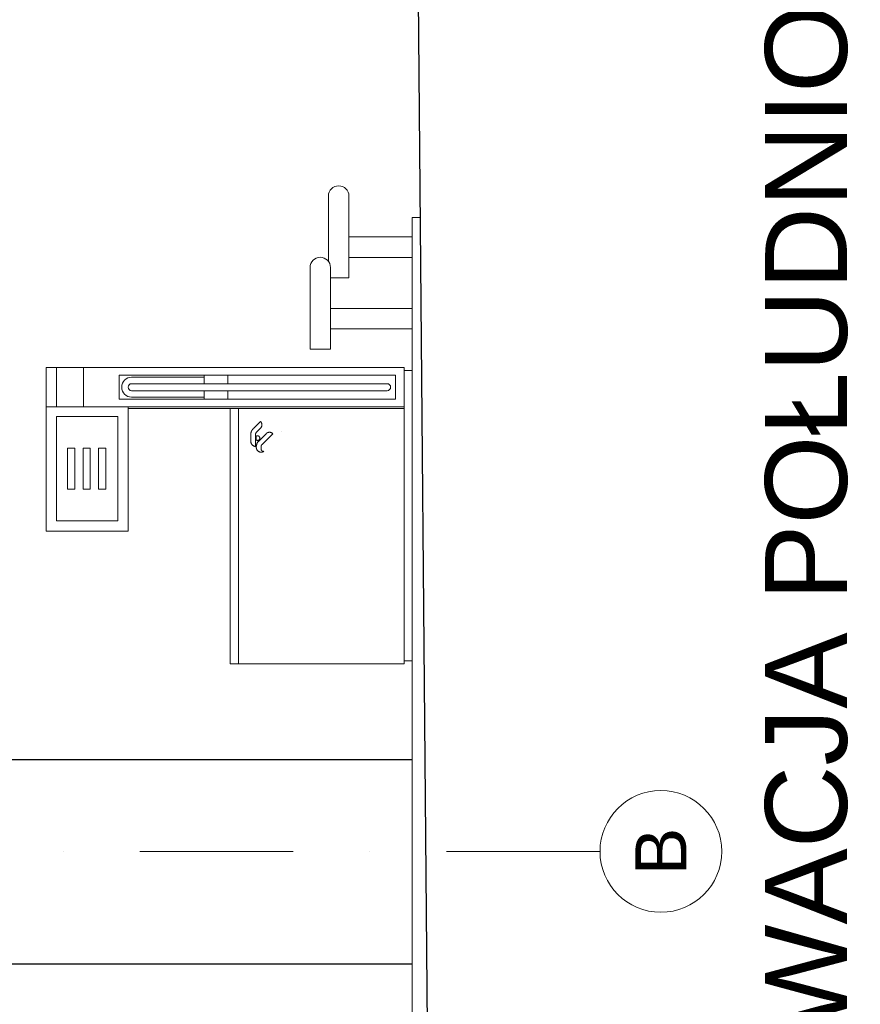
# Model space of a CAD drawing. Extents: x 261105 to 7565828, y -85627 to 5881792.
# Tile 73 of 116: x 352380 to 356491, y -23050 to -18235. Entities that reach past the tile are written whole.
import ezdxf

# ---------------------------------------------------------------- set-up
doc = ezdxf.new("R2010")
doc.units = 0
doc.header["$MEASUREMENT"] = 0
doc.linetypes.add('DASHDOT2', pattern=[0.5, 0.25, -0.125, 0, -0.125])
for name, color, linetype, lineweight in [('CZ-CI', 140, 'Continuous', 9), ('CZ-GR', 14, 'Continuous', 30), ('OSIE', 7, 'Continuous', 5)]:
    doc.layers.add(name, color=color, linetype=linetype, lineweight=lineweight)
doc.layers.add('OSIE - OPIS', color=7, linetype='Continuous')
doc.layers.add('TB_OBRYS1', color=3, linetype='Continuous')
doc.layers.add('tabelka', color=7, linetype='Continuous', lineweight=15, true_color=0x000000)
doc.styles.add('ARIAL', font='arial.ttf')

msp = doc.modelspace()

# ---------------------------------------------------------------- linework, layer by layer
at = {"layer": 'CZ-CI'}
for p, q in [((353890, -19417, 0), (353890, -19097.5, 0)), ((353990, -19497.5, 0), (353990, -19097.5, 0)), ((354300, -25902.1, 0), (354300, -19202.1, 0)), ((354300, -19202.1, 0), (354339.7, -19202.1, 0)), ((353990, -19297.5, 0), (354300, -19297.5, 0)), ((353990, -19397.5, 0), (354300, -19397.5, 0)), ((353800, -19847, 0), (353800, -19447, 0)), ((353900, -19847, 0), (353900, -19447, 0)), ((353900, -19647, 0), (354300, -19647, 0)), ((353900, -19747, 0), (354300, -19747, 0)), ((353800, -19847, 0), (353900, -19847, 0)), ((352510.1, -19936, 0), (352510.1, -20128.5, 0)), ((354260.1, -19936, 0), (352510.1, -19936, 0)), ((352560.1, -19936, 0), (352560.1, -20128.5, 0)), ((352692, -19936, 0), (352692, -20128.5, 0)), ((352866.8, -19973.5, 0), (354218, -19973.5, 0)), ((352866.8, -19973.5, 0), (352866.8, -20091, 0)), ((353281.9, -19973.5, 0), (353281.9, -20015.2, 0)), ((353398.2, -19973.5, 0), (353398.2, -20015.2, 0)), ((354218, -19973.5, 0), (354218, -20091, 0)), ((354260.1, -19936, 0), (354260.1, -20128.5, 0)), ((354260.1, -19951, 0), (354300, -19951, 0)), ((352927.8, -19983.5, 0), (353281.9, -19983.5, 0)), ((352927.8, -20015.2, 0), (354177.2, -20015.2, 0)), ((352927.8, -20049.4, 0), (354177.2, -20049.4, 0)), ((353281.9, -20049.4, 0), (353281.9, -20091, 0)), ((353398.2, -20049.4, 0), (353398.2, -20091, 0)), ((352866.8, -20091, 0), (354218, -20091, 0)), ((352927.8, -20081, 0), (353281.9, -20081, 0)), ((354260.1, -20128.5, 0), (352510.1, -20128.5, 0)), ((352510.1, -20128.5, 0), (352510.1, -20736, 0)), ((352910.1, -20128.5, 0), (352510.1, -20128.5, 0)), ((352910.1, -20128.5, 0), (352910.1, -20736, 0)), ((354260.1, -20136, 0), (352910.1, -20136, 0)), ((353410.1, -20136, 0), (353410.1, -21386, 0)), ((353450.1, -20136, 0), (353450.1, -21386, 0)), ((354260.1, -20128.5, 0), (354260.1, -21386, 0)), ((352560.1, -20176, 0), (352560.1, -20686, 0)), ((352860.1, -20176, 0), (352560.1, -20176, 0)), ((352860.1, -20176, 0), (352860.1, -20686, 0)), ((353557.8, -20199.5, 0), (353524.7, -20232.5, 0)), ((353558.6, -20200.4, 0), (353557.8, -20199.5, 0)), ((353559.4, -20201.4, 0), (353558.6, -20200.4, 0)), ((353560.2, -20202.3, 0), (353559.4, -20201.4, 0)), ((353560.8, -20203.3, 0), (353560.2, -20202.3, 0)), ((353561.5, -20204.4, 0), (353560.8, -20203.3, 0)), ((353562, -20205.4, 0), (353561.5, -20204.4, 0)), ((353562.5, -20206.4, 0), (353562, -20205.4, 0)), ((353563, -20207.5, 0), (353562.5, -20206.4, 0)), ((353563.4, -20208.6, 0), (353563, -20207.5, 0)), ((353563.2, -20223.9, 0), (353563.6, -20222.9, 0)), ((353563.7, -20209.7, 0), (353563.4, -20208.6, 0)), ((353563.6, -20222.9, 0), (353563.8, -20221.9, 0)), ((353564, -20210.8, 0), (353563.7, -20209.7, 0)), ((353563.8, -20221.9, 0), (353564.1, -20220.7, 0)), ((353564.2, -20211.9, 0), (353564, -20210.8, 0)), ((353564.1, -20220.7, 0), (353564.3, -20219.7, 0)), ((353564.4, -20213, 0), (353564.2, -20211.9, 0)), ((353564.3, -20219.7, 0), (353564.4, -20218.6, 0)), ((353564.5, -20214.1, 0), (353564.4, -20213, 0)), ((353564.4, -20218.6, 0), (353564.5, -20217.5, 0)), ((353564.6, -20215.2, 0), (353564.5, -20214.1, 0)), ((353564.5, -20217.5, 0), (353564.6, -20216.4, 0)), ((353564.6, -20216.4, 0), (353564.6, -20215.2, 0)), ((353510.2, -20262.7, 0), (353510.1, -20263.8, 0)), ((353510.2, -20262.7, 0), (353510.1, -20263.8, 0)), ((353510.1, -20263.8, 0), (353510.1, -20264.9, 0)), ((353510.1, -20263.8, 0), (353510.1, -20264.9, 0)), ((353510.1, -20264.9, 0), (353510.1, -20295.7, 0)), ((353510.3, -20260.6, 0), (353510.2, -20261.7, 0)), ((353510.3, -20260.6, 0), (353510.2, -20261.7, 0)), ((353510.2, -20261.7, 0), (353510.2, -20262.7, 0)), ((353510.2, -20261.7, 0), (353510.2, -20262.7, 0)), ((353510.5, -20259.5, 0), (353510.3, -20260.6, 0)), ((353510.5, -20259.5, 0), (353510.3, -20260.6, 0)), ((353510.6, -20258.5, 0), (353510.5, -20259.5, 0)), ((353510.6, -20258.5, 0), (353510.5, -20259.5, 0)), ((353510.7, -20257.5, 0), (353510.6, -20258.5, 0)), ((353510.7, -20257.5, 0), (353510.6, -20258.5, 0)), ((353510.9, -20256.4, 0), (353510.7, -20257.5, 0)), ((353511.2, -20255.4, 0), (353510.9, -20256.4, 0)), ((353511.4, -20254.4, 0), (353511.2, -20255.4, 0)), ((353511.7, -20253.4, 0), (353511.4, -20254.4, 0)), ((353512, -20252.4, 0), (353511.7, -20253.4, 0)), ((353512.3, -20251.4, 0), (353512, -20252.4, 0)), ((353512.6, -20250.4, 0), (353512.3, -20251.4, 0)), ((353513, -20249.4, 0), (353512.6, -20250.4, 0)), ((353513.4, -20248.5, 0), (353513, -20249.4, 0)), ((353513.8, -20247.5, 0), (353513.4, -20248.5, 0)), ((353514.2, -20246.5, 0), (353513.8, -20247.5, 0)), ((353514.7, -20245.6, 0), (353514.2, -20246.5, 0)), ((353515.2, -20244.7, 0), (353514.7, -20245.6, 0)), ((353515.7, -20243.8, 0), (353515.2, -20244.7, 0)), ((353516.2, -20242.8, 0), (353515.7, -20243.8, 0)), ((353516.8, -20242, 0), (353516.2, -20242.8, 0)), ((353517.3, -20241.1, 0), (353516.8, -20242, 0)), ((353518, -20240.2, 0), (353517.3, -20241.1, 0)), ((353518.5, -20239.4, 0), (353518, -20240.2, 0)), ((353519.2, -20238.5, 0), (353518.5, -20239.4, 0)), ((353519.8, -20237.7, 0), (353519.2, -20238.5, 0)), ((353520.5, -20236.9, 0), (353519.8, -20237.7, 0)), ((353521.2, -20236.1, 0), (353520.5, -20236.9, 0)), ((353522, -20235.3, 0), (353521.2, -20236.1, 0)), ((353522.7, -20234.5, 0), (353522, -20235.3, 0)), ((353524.7, -20232.5, 0), (353522.7, -20234.5, 0)), ((353524.7, -20232.5, 0), (353524.7, -20232.5, 0)), ((353524.7, -20232.5, 0), (353524.7, -20232.5, 0)), ((353524.7, -20232.5, 0), (353524.7, -20232.5, 0)), ((353524.7, -20232.5, 0), (353524.7, -20232.5, 0)), ((353533.4, -20264.8, 0), (353533.5, -20263.8, 0)), ((353533.4, -20264.8, 0), (353533.5, -20263.8, 0)), ((353533.4, -20322.6, 0), (353533.4, -20264.8, 0)), ((353533.5, -20262.9, 0), (353533.7, -20262, 0)), ((353533.5, -20262.9, 0), (353533.7, -20262, 0)), ((353533.5, -20263.8, 0), (353533.5, -20262.9, 0)), ((353533.5, -20263.8, 0), (353533.5, -20262.9, 0)), ((353533.7, -20262, 0), (353533.8, -20261, 0)), ((353533.7, -20262, 0), (353533.8, -20261, 0)), ((353533.8, -20261, 0), (353534, -20260.1, 0)), ((353533.8, -20261, 0), (353534, -20260.1, 0)), ((353534, -20260.1, 0), (353534.3, -20259.2, 0)), ((353534, -20260.1, 0), (353534.3, -20259.2, 0)), ((353534.3, -20259.2, 0), (353534.6, -20258.3, 0)), ((353534.3, -20259.2, 0), (353534.6, -20258.3, 0)), ((353534.6, -20258.3, 0), (353534.9, -20257.4, 0)), ((353534.6, -20258.3, 0), (353534.9, -20257.4, 0)), ((353534.9, -20257.4, 0), (353535.3, -20256.5, 0)), ((353535.3, -20256.5, 0), (353535.7, -20255.7, 0)), ((353535.7, -20255.7, 0), (353536.2, -20254.9, 0)), ((353536.2, -20254.9, 0), (353536.7, -20254.1, 0)), ((353536.7, -20254.1, 0), (353537.2, -20253.3, 0)), ((353537.2, -20253.3, 0), (353537.8, -20252.6, 0)), ((353538, -20271.3, 0), (353537.3, -20271.6, 0)), ((353537.8, -20252.6, 0), (353538.5, -20251.8, 0)), ((353538.7, -20270.9, 0), (353538, -20271.3, 0)), ((353538.7, -20270.9, 0), (353538, -20271.3, 0)), ((353538.5, -20251.8, 0), (353539.1, -20251.2, 0)), ((353539.4, -20270.7, 0), (353538.7, -20270.9, 0)), ((353539.4, -20270.7, 0), (353538.7, -20270.9, 0)), ((353539.1, -20251.2, 0), (353558.2, -20232.1, 0)), ((353540.1, -20270.5, 0), (353539.4, -20270.7, 0)), ((353540.1, -20270.5, 0), (353539.4, -20270.7, 0)), ((353540.8, -20270.3, 0), (353540.1, -20270.5, 0)), ((353540.8, -20270.3, 0), (353540.1, -20270.5, 0)), ((353541.6, -20270.1, 0), (353540.8, -20270.3, 0)), ((353541.6, -20270.1, 0), (353540.8, -20270.3, 0)), ((353542.3, -20270.1, 0), (353541.6, -20270.1, 0)), ((353542.3, -20270.1, 0), (353541.6, -20270.1, 0)), ((353543.1, -20270, 0), (353542.3, -20270.1, 0)), ((353543.1, -20270, 0), (353542.3, -20270.1, 0)), ((353543.7, -20270.1, 0), (353543.1, -20270, 0)), ((353543.7, -20270.1, 0), (353543.1, -20270, 0)), ((353544.3, -20270.1, 0), (353543.7, -20270.1, 0)), ((353544.3, -20270.1, 0), (353543.7, -20270.1, 0)), ((353544.8, -20270.2, 0), (353544.3, -20270.1, 0)), ((353544.8, -20270.2, 0), (353544.3, -20270.1, 0)), ((353545.4, -20270.3, 0), (353544.8, -20270.2, 0)), ((353545.4, -20270.3, 0), (353544.8, -20270.2, 0)), ((353545.9, -20270.4, 0), (353545.4, -20270.3, 0)), ((353545.9, -20270.4, 0), (353545.4, -20270.3, 0)), ((353546.4, -20270.6, 0), (353545.9, -20270.4, 0)), ((353546.4, -20270.6, 0), (353545.9, -20270.4, 0)), ((353547, -20270.8, 0), (353546.4, -20270.6, 0)), ((353547, -20270.8, 0), (353546.4, -20270.6, 0)), ((353547.5, -20270.9, 0), (353547, -20270.8, 0)), ((353547.5, -20270.9, 0), (353547, -20270.8, 0)), ((353548, -20271.1, 0), (353547.5, -20270.9, 0)), ((353548, -20271.1, 0), (353547.5, -20270.9, 0)), ((353548.5, -20271.4, 0), (353548, -20271.1, 0)), ((353585, -20259.7, 0), (353548.9, -20295.8, 0)), ((353585, -20259.7, 0), (353548.9, -20295.8, 0)), ((353558.2, -20232.1, 0), (353558.9, -20231.3, 0)), ((353558.9, -20231.3, 0), (353559.6, -20230.5, 0)), ((353559.6, -20230.5, 0), (353560.3, -20229.6, 0)), ((353560.3, -20229.6, 0), (353560.8, -20228.8, 0)), ((353560.8, -20228.8, 0), (353561.4, -20227.9, 0)), ((353561.4, -20227.9, 0), (353562, -20226.9, 0)), ((353562, -20226.9, 0), (353562.4, -20225.9, 0)), ((353562.4, -20225.9, 0), (353562.8, -20225, 0)), ((353562.8, -20225, 0), (353563.2, -20223.9, 0)), ((353565.2, -20312.5, 0), (353618, -20259.7, 0)), ((353565.2, -20312.5, 0), (353618, -20259.7, 0)), ((353585.8, -20258.9, 0), (353585, -20259.7, 0)), ((353585.8, -20258.9, 0), (353585, -20259.7, 0)), ((353586.7, -20258.1, 0), (353585.8, -20258.9, 0)), ((353586.7, -20258.1, 0), (353585.8, -20258.9, 0)), ((353587.6, -20257.4, 0), (353586.7, -20258.1, 0)), ((353587.6, -20257.4, 0), (353586.7, -20258.1, 0)), ((353588.6, -20256.7, 0), (353587.6, -20257.4, 0)), ((353588.6, -20256.7, 0), (353587.6, -20257.4, 0)), ((353589.6, -20256.1, 0), (353588.6, -20256.7, 0)), ((353589.6, -20256.1, 0), (353588.6, -20256.7, 0)), ((353590.6, -20255.6, 0), (353589.6, -20256.1, 0)), ((353590.6, -20255.6, 0), (353589.6, -20256.1, 0)), ((353591.6, -20255.1, 0), (353590.6, -20255.6, 0)), ((353591.6, -20255.1, 0), (353590.6, -20255.6, 0)), ((353592.7, -20254.6, 0), (353591.6, -20255.1, 0)), ((353592.7, -20254.6, 0), (353591.6, -20255.1, 0)), ((353593.7, -20254.2, 0), (353592.7, -20254.6, 0)), ((353593.7, -20254.2, 0), (353592.7, -20254.6, 0)), ((353594.8, -20253.9, 0), (353593.7, -20254.2, 0)), ((353594.8, -20253.9, 0), (353593.7, -20254.2, 0)), ((353595.9, -20253.6, 0), (353594.8, -20253.9, 0)), ((353595.9, -20253.6, 0), (353594.8, -20253.9, 0)), ((353597, -20253.3, 0), (353595.9, -20253.6, 0)), ((353597, -20253.3, 0), (353595.9, -20253.6, 0)), ((353598.1, -20253.1, 0), (353597, -20253.3, 0)), ((353598.1, -20253.1, 0), (353597, -20253.3, 0)), ((353599.2, -20253, 0), (353598.1, -20253.1, 0)), ((353599.2, -20253, 0), (353598.1, -20253.1, 0)), ((353600.4, -20253, 0), (353599.2, -20253, 0)), ((353600.4, -20253, 0), (353599.2, -20253, 0)), ((353601.5, -20252.9, 0), (353600.4, -20253, 0)), ((353601.5, -20252.9, 0), (353600.4, -20253, 0)), ((353602.6, -20253, 0), (353601.5, -20252.9, 0)), ((353602.6, -20253, 0), (353601.5, -20252.9, 0)), ((353603.7, -20253, 0), (353602.6, -20253, 0)), ((353603.7, -20253, 0), (353602.6, -20253, 0)), ((353604.9, -20253.1, 0), (353603.7, -20253, 0)), ((353604.9, -20253.1, 0), (353603.7, -20253, 0)), ((353606, -20253.3, 0), (353604.9, -20253.1, 0)), ((353606, -20253.3, 0), (353604.9, -20253.1, 0)), ((353607, -20253.6, 0), (353606, -20253.3, 0)), ((353607, -20253.6, 0), (353606, -20253.3, 0)), ((353608.1, -20253.9, 0), (353607, -20253.6, 0)), ((353608.1, -20253.9, 0), (353607, -20253.6, 0)), ((353609.2, -20254.2, 0), (353608.1, -20253.9, 0)), ((353609.2, -20254.2, 0), (353608.1, -20253.9, 0)), ((353610.3, -20254.6, 0), (353609.2, -20254.2, 0)), ((353610.3, -20254.6, 0), (353609.2, -20254.2, 0)), ((353611.3, -20255.1, 0), (353610.3, -20254.6, 0)), ((353611.3, -20255.1, 0), (353610.3, -20254.6, 0)), ((353612.3, -20255.6, 0), (353611.3, -20255.1, 0)), ((353612.3, -20255.6, 0), (353611.3, -20255.1, 0)), ((353613.4, -20256.1, 0), (353612.3, -20255.6, 0)), ((353613.4, -20256.1, 0), (353612.3, -20255.6, 0)), ((353614.3, -20256.7, 0), (353613.4, -20256.1, 0)), ((353614.3, -20256.7, 0), (353613.4, -20256.1, 0)), ((353615.3, -20257.4, 0), (353614.3, -20256.7, 0)), ((353615.3, -20257.4, 0), (353614.3, -20256.7, 0)), ((353616.2, -20258.1, 0), (353615.3, -20257.4, 0)), ((353616.2, -20258.1, 0), (353615.3, -20257.4, 0)), ((353617.1, -20258.9, 0), (353616.2, -20258.1, 0)), ((353617.1, -20258.9, 0), (353616.2, -20258.1, 0)), ((353618, -20259.7, 0), (353617.1, -20258.9, 0)), ((353618, -20259.7, 0), (353617.1, -20258.9, 0)), ((353618, -20259.7, 0), (353618, -20259.7, 0)), ((353658.4, -20249.3, 0), (353658.4, -20249.3, 0)), ((353658.4, -20249.3, 0), (353658.4, -20249.3, 0)), ((353658.4, -20249.3, 0), (353658.4, -20249.3, 0)), ((353658.4, -20249.3, 0), (353658.4, -20249.3, 0)), ((353658.4, -20249.3, 0), (353658.4, -20249.3, 0)), ((353658.4, -20249.3, 0), (353658.4, -20249.3, 0)), ((353658.4, -20249.3, 0), (353658.4, -20249.3, 0)), ((353658.4, -20249.3, 0), (353658.4, -20249.3, 0)), ((353658.4, -20249.3, 0), (353658.4, -20249.3, 0)), ((353658.4, -20249.3, 0), (353658.4, -20249.3, 0)), ((353658.4, -20249.3, 0), (353658.4, -20249.3, 0)), ((353658.4, -20249.3, 0), (353658.4, -20249.3, 0)), ((353658.4, -20249.3, 0), (353658.4, -20249.3, 0)), ((353658.4, -20249.3, 0), (353658.4, -20249.3, 0)), ((353658.4, -20249.3, 0), (353658.4, -20249.3, 0)), ((353658.4, -20249.3, 0), (353658.4, -20249.3, 0)), ((353658.4, -20249.3, 0), (353658.4, -20249.3, 0)), ((353658.4, -20249.3, 0), (353658.4, -20249.3, 0)), ((353658.4, -20249.3, 0), (353658.4, -20249.3, 0)), ((353658.4, -20249.3, 0), (353658.4, -20249.3, 0)), ((353658.4, -20249.3, 0), (353658.4, -20249.3, 0)), ((353658.4, -20249.3, 0), (353658.4, -20249.3, 0)), ((353658.4, -20249.3, 0), (353658.4, -20249.3, 0)), ((353658.4, -20249.3, 0), (353658.4, -20249.3, 0)), ((353658.4, -20249.3, 0), (353658.4, -20249.3, 0)), ((353658.4, -20249.3, 0), (353658.4, -20249.3, 0)), ((353658.4, -20249.3, 0), (353658.4, -20249.3, 0)), ((353658.4, -20249.3, 0), (353658.4, -20249.3, 0)), ((353658.4, -20249.3, 0), (353658.4, -20249.3, 0)), ((353658.4, -20249.3, 0), (353658.4, -20249.3, 0)), ((353658.4, -20249.3, 0), (353658.4, -20249.3, 0)), ((353658.4, -20249.3, 0), (353658.4, -20249.3, 0)), ((353658.4, -20249.3, 0), (353658.4, -20249.3, 0)), ((353658.4, -20249.3, 0), (353658.4, -20249.3, 0)), ((353658.4, -20249.3, 0), (353658.4, -20249.3, 0)), ((353658.4, -20249.3, 0), (353658.4, -20249.3, 0)), ((353658.4, -20249.3, 0), (353658.4, -20249.3, 0)), ((353658.4, -20249.3, 0), (353658.4, -20249.3, 0)), ((353658.4, -20249.3, 0), (353658.4, -20249.3, 0)), ((353658.4, -20249.3, 0), (353658.4, -20249.3, 0)), ((353658.4, -20249.3, 0), (353658.4, -20249.3, 0)), ((353658.4, -20249.3, 0), (353658.4, -20249.3, 0)), ((353658.4, -20249.3, 0), (353658.4, -20249.3, 0)), ((353658.4, -20249.3, 0), (353658.4, -20249.3, 0)), ((353658.4, -20249.3, 0), (353658.4, -20249.3, 0)), ((353658.4, -20249.3, 0), (353658.4, -20249.3, 0)), ((353658.4, -20249.3, 0), (353658.4, -20249.3, 0)), ((353658.4, -20249.3, 0), (353658.4, -20249.3, 0)), ((353510.1, -20295.7, 0), (353510.2, -20297, 0)), ((353510.2, -20297, 0), (353510.3, -20298.2, 0)), ((353510.3, -20298.2, 0), (353510.4, -20299.4, 0)), ((353510.4, -20299.4, 0), (353510.6, -20300.6, 0)), ((353510.6, -20300.6, 0), (353510.8, -20301.8, 0)), ((353510.8, -20301.8, 0), (353511.1, -20303.1, 0)), ((353511.1, -20303.1, 0), (353511.5, -20304.2, 0)), ((353511.5, -20304.2, 0), (353511.9, -20305.3, 0)), ((353511.9, -20305.3, 0), (353512.3, -20306.4, 0)), ((353512.3, -20306.4, 0), (353512.8, -20307.6, 0)), ((353512.8, -20307.6, 0), (353513.4, -20308.6, 0)), ((353513.4, -20308.6, 0), (353514, -20309.6, 0)), ((353514, -20309.6, 0), (353514.6, -20310.6, 0)), ((353514.6, -20310.6, 0), (353515.3, -20311.7, 0)), ((353515.3, -20311.7, 0), (353516, -20312.6, 0)), ((353516, -20312.6, 0), (353516.8, -20313.5, 0)), ((353516.8, -20313.5, 0), (353517.6, -20314.4, 0)), ((353517.6, -20314.4, 0), (353518.4, -20315.2, 0)), ((353518.4, -20315.2, 0), (353519.3, -20316.1, 0)), ((353519.3, -20316.1, 0), (353520.2, -20316.8, 0)), ((353520.2, -20316.8, 0), (353521.1, -20317.6, 0)), ((353521.1, -20317.6, 0), (353522.1, -20318.2, 0)), ((353522.1, -20318.2, 0), (353523.1, -20318.9, 0)), ((353523.1, -20318.9, 0), (353524.1, -20319.5, 0)), ((353537.3, -20271.6, 0), (353537.3, -20291, 0)), ((353537.3, -20291, 0), (353538, -20291.4, 0)), ((353537.8, -20317.6, 0), (353537.5, -20319.5, 0)), ((353537.8, -20317.6, 0), (353537.5, -20319.5, 0)), ((353538.1, -20315.7, 0), (353537.8, -20317.6, 0)), ((353538.1, -20315.7, 0), (353537.8, -20317.6, 0)), ((353538, -20291.4, 0), (353538.7, -20291.6, 0)), ((353538.6, -20313.8, 0), (353538.1, -20315.7, 0)), ((353538.6, -20313.8, 0), (353538.1, -20315.7, 0)), ((353539.1, -20312, 0), (353538.6, -20313.8, 0)), ((353539.1, -20312, 0), (353538.6, -20313.8, 0)), ((353538.7, -20291.6, 0), (353539.4, -20291.9, 0)), ((353539.7, -20310.2, 0), (353539.1, -20312, 0)), ((353539.7, -20310.2, 0), (353539.1, -20312, 0)), ((353539.4, -20291.9, 0), (353540.1, -20292.2, 0)), ((353540.4, -20308.4, 0), (353539.7, -20310.2, 0)), ((353540.4, -20308.4, 0), (353539.7, -20310.2, 0)), ((353540.1, -20292.2, 0), (353540.8, -20292.3, 0)), ((353541.2, -20306.7, 0), (353540.4, -20308.4, 0)), ((353541.2, -20306.7, 0), (353540.4, -20308.4, 0)), ((353540.8, -20292.3, 0), (353541.6, -20292.5, 0)), ((353542, -20305, 0), (353541.2, -20306.7, 0)), ((353542, -20305, 0), (353541.2, -20306.7, 0)), ((353541.6, -20292.5, 0), (353542.3, -20292.5, 0)), ((353543, -20303.3, 0), (353542, -20305, 0)), ((353543, -20303.3, 0), (353542, -20305, 0)), ((353542.3, -20292.5, 0), (353543.1, -20292.6, 0)), ((353544, -20301.7, 0), (353543, -20303.3, 0)), ((353544, -20301.7, 0), (353543, -20303.3, 0)), ((353543.1, -20292.6, 0), (353543.7, -20292.6, 0)), ((353543.7, -20292.6, 0), (353544.3, -20292.5, 0)), ((353545.1, -20300.2, 0), (353544, -20301.7, 0)), ((353545.1, -20300.2, 0), (353544, -20301.7, 0)), ((353544.3, -20292.5, 0), (353544.8, -20292.4, 0)), ((353544.8, -20292.4, 0), (353545.4, -20292.3, 0)), ((353546.3, -20298.7, 0), (353545.1, -20300.2, 0)), ((353546.3, -20298.7, 0), (353545.1, -20300.2, 0)), ((353545.4, -20292.3, 0), (353545.9, -20292.2, 0)), ((353545.9, -20292.2, 0), (353546.4, -20292.1, 0)), ((353547.5, -20297.2, 0), (353546.3, -20298.7, 0)), ((353547.5, -20297.2, 0), (353546.3, -20298.7, 0)), ((353546.4, -20292.1, 0), (353547, -20291.9, 0)), ((353547, -20291.9, 0), (353547.5, -20291.7, 0)), ((353547.5, -20291.7, 0), (353548, -20291.4, 0)), ((353548.9, -20295.8, 0), (353547.5, -20297.2, 0)), ((353548.9, -20295.8, 0), (353547.5, -20297.2, 0)), ((353548, -20291.4, 0), (353548.5, -20291.2, 0)), ((353549, -20271.7, 0), (353548.5, -20271.4, 0)), ((353548.5, -20291.2, 0), (353549, -20290.9, 0)), ((353549.4, -20272, 0), (353549, -20271.7, 0)), ((353549, -20290.9, 0), (353549.4, -20290.6, 0)), ((353549.8, -20272.3, 0), (353549.4, -20272, 0)), ((353549.4, -20290.6, 0), (353549.8, -20290.3, 0)), ((353550.3, -20272.6, 0), (353549.8, -20272.3, 0)), ((353549.8, -20290.3, 0), (353550.3, -20290, 0)), ((353550.7, -20273, 0), (353550.3, -20272.6, 0)), ((353550.3, -20290, 0), (353550.6, -20289.6, 0)), ((353550.6, -20289.6, 0), (353551.1, -20289.3, 0)), ((353551.1, -20273.4, 0), (353550.7, -20273, 0)), ((353551.4, -20273.7, 0), (353551.1, -20273.4, 0)), ((353551.1, -20289.3, 0), (353551.4, -20288.9, 0)), ((353551.8, -20274.1, 0), (353551.4, -20273.7, 0)), ((353551.4, -20288.9, 0), (353551.8, -20288.5, 0)), ((353552.1, -20274.6, 0), (353551.8, -20274.1, 0)), ((353551.8, -20288.5, 0), (353552.1, -20288, 0)), ((353552.4, -20275, 0), (353552.1, -20274.6, 0)), ((353552.1, -20288, 0), (353552.4, -20287.6, 0)), ((353552.7, -20275.4, 0), (353552.4, -20275, 0)), ((353552.4, -20287.6, 0), (353552.7, -20287.1, 0)), ((353553, -20275.9, 0), (353552.7, -20275.4, 0)), ((353552.7, -20287.1, 0), (353553, -20286.7, 0)), ((353553.3, -20276.4, 0), (353553, -20275.9, 0)), ((353553, -20286.7, 0), (353553.3, -20286.2, 0)), ((353553.4, -20276.9, 0), (353553.3, -20276.4, 0)), ((353553.3, -20286.2, 0), (353553.4, -20285.7, 0)), ((353553.7, -20277.4, 0), (353553.4, -20276.9, 0)), ((353553.4, -20285.7, 0), (353553.7, -20285.2, 0)), ((353553.8, -20278, 0), (353553.7, -20277.4, 0)), ((353553.7, -20285.2, 0), (353553.8, -20284.6, 0)), ((353554, -20278.5, 0), (353553.8, -20278, 0)), ((353553.8, -20284.6, 0), (353554, -20284.1, 0)), ((353554.1, -20279, 0), (353554, -20278.5, 0)), ((353554, -20284.1, 0), (353554.1, -20283.6, 0)), ((353554.2, -20279.6, 0), (353554.1, -20279, 0)), ((353554.1, -20283.6, 0), (353554.2, -20283, 0)), ((353554.3, -20280.1, 0), (353554.2, -20279.6, 0)), ((353554.2, -20283, 0), (353554.3, -20282.5, 0)), ((353554.3, -20280.7, 0), (353554.3, -20280.1, 0)), ((353554.4, -20281.3, 0), (353554.3, -20280.7, 0)), ((353554.3, -20281.9, 0), (353554.4, -20281.3, 0)), ((353554.3, -20282.5, 0), (353554.3, -20281.9, 0)), ((353554.4, -20281.3, 0), (353554.4, -20281.3, 0)), ((353561.1, -20319.7, 0), (353561.3, -20319, 0)), ((353561.1, -20319.7, 0), (353561.3, -20319, 0)), ((353561.3, -20319, 0), (353561.6, -20318.3, 0)), ((353561.3, -20319, 0), (353561.6, -20318.3, 0)), ((353561.6, -20318.3, 0), (353561.9, -20317.6, 0)), ((353561.6, -20318.3, 0), (353561.9, -20317.6, 0)), ((353561.9, -20317.6, 0), (353562.2, -20316.9, 0)), ((353561.9, -20317.6, 0), (353562.2, -20316.9, 0)), ((353562.2, -20316.9, 0), (353562.5, -20316.2, 0)), ((353562.2, -20316.9, 0), (353562.5, -20316.2, 0)), ((353562.5, -20316.2, 0), (353562.9, -20315.5, 0)), ((353562.5, -20316.2, 0), (353562.9, -20315.5, 0)), ((353562.9, -20315.5, 0), (353563.3, -20314.9, 0)), ((353562.9, -20315.5, 0), (353563.3, -20314.9, 0)), ((353563.3, -20314.9, 0), (353563.7, -20314.3, 0)), ((353563.3, -20314.9, 0), (353563.7, -20314.3, 0)), ((353563.7, -20314.3, 0), (353564.2, -20313.6, 0)), ((353563.7, -20314.3, 0), (353564.2, -20313.6, 0)), ((353564.2, -20313.6, 0), (353564.7, -20313.1, 0)), ((353564.2, -20313.6, 0), (353564.7, -20313.1, 0)), ((353564.7, -20313.1, 0), (353565.2, -20312.5, 0)), ((353564.7, -20313.1, 0), (353565.2, -20312.5, 0)), ((352614.5, -20531.1, 0), (352614.5, -20329.8, 0)), ((352614.5, -20329.8, 0), (352650.3, -20329.8, 0)), ((352650.3, -20329.8, 0), (352650.3, -20531.1, 0)), ((352689.9, -20531.1, 0), (352689.9, -20329.8, 0)), ((352689.9, -20329.8, 0), (352725.6, -20329.8, 0)), ((352725.6, -20329.8, 0), (352725.6, -20531.1, 0)), ((352765.3, -20329.8, 0), (352765.3, -20531.1, 0)), ((352801, -20329.8, 0), (352765.3, -20329.8, 0)), ((352801, -20531.1, 0), (352801, -20329.8, 0)), ((353524.1, -20319.5, 0), (353525.3, -20320.1, 0)), ((353525.3, -20320.1, 0), (353526.3, -20320.6, 0)), ((353526.3, -20320.6, 0), (353527.5, -20321, 0)), ((353527.5, -20321, 0), (353528.6, -20321.5, 0)), ((353528.6, -20321.5, 0), (353529.8, -20321.9, 0)), ((353529.8, -20321.9, 0), (353531, -20322.2, 0)), ((353531, -20322.2, 0), (353532.2, -20322.4, 0)), ((353532.2, -20322.4, 0), (353533.4, -20322.6, 0)), ((353537.4, -20321.4, 0), (353537.3, -20322.4, 0)), ((353537.4, -20321.4, 0), (353537.3, -20322.4, 0)), ((353537.3, -20322.4, 0), (353537.3, -20323.4, 0)), ((353537.3, -20322.4, 0), (353537.3, -20323.4, 0)), ((353537.3, -20323.4, 0), (353537.3, -20326.7, 0)), ((353537.3, -20323.4, 0), (353537.3, -20326.7, 0)), ((353537.3, -20326.7, 0), (353537.4, -20328, 0)), ((353537.3, -20326.7, 0), (353537.4, -20328, 0)), ((353537.5, -20319.5, 0), (353537.4, -20320.5, 0)), ((353537.5, -20319.5, 0), (353537.4, -20320.5, 0)), ((353537.4, -20320.5, 0), (353537.4, -20321.4, 0)), ((353537.4, -20320.5, 0), (353537.4, -20321.4, 0)), ((353537.4, -20328, 0), (353537.4, -20329.1, 0)), ((353537.4, -20328, 0), (353537.4, -20329.1, 0)), ((353537.4, -20329.1, 0), (353537.6, -20330.3, 0)), ((353537.4, -20329.1, 0), (353537.6, -20330.3, 0)), ((353537.6, -20330.3, 0), (353537.8, -20331.4, 0)), ((353537.6, -20330.3, 0), (353537.8, -20331.4, 0)), ((353537.8, -20331.4, 0), (353538.1, -20332.6, 0)), ((353537.8, -20331.4, 0), (353538.1, -20332.6, 0)), ((353538.1, -20332.6, 0), (353538.4, -20333.7, 0)), ((353538.1, -20332.6, 0), (353538.4, -20333.7, 0)), ((353538.4, -20333.7, 0), (353538.7, -20334.8, 0)), ((353538.4, -20333.7, 0), (353538.7, -20334.8, 0)), ((353538.7, -20334.8, 0), (353539.2, -20335.8, 0)), ((353538.7, -20334.8, 0), (353539.2, -20335.8, 0)), ((353539.2, -20335.8, 0), (353539.7, -20336.9, 0)), ((353539.2, -20335.8, 0), (353539.7, -20336.9, 0)), ((353539.7, -20336.9, 0), (353540.1, -20337.9, 0)), ((353539.7, -20336.9, 0), (353540.1, -20337.9, 0)), ((353540.1, -20337.9, 0), (353540.7, -20338.8, 0)), ((353540.1, -20337.9, 0), (353540.7, -20338.8, 0)), ((353540.7, -20338.8, 0), (353541.3, -20339.8, 0)), ((353540.7, -20338.8, 0), (353541.3, -20339.8, 0)), ((353541.3, -20339.8, 0), (353542, -20340.7, 0)), ((353541.3, -20339.8, 0), (353542, -20340.7, 0)), ((353542, -20340.7, 0), (353542.7, -20341.6, 0)), ((353542, -20340.7, 0), (353542.7, -20341.6, 0)), ((353542.7, -20341.6, 0), (353543.4, -20342.5, 0)), ((353542.7, -20341.6, 0), (353543.4, -20342.5, 0)), ((353543.4, -20342.5, 0), (353544.2, -20343.2, 0)), ((353543.4, -20342.5, 0), (353544.2, -20343.2, 0)), ((353544.2, -20343.2, 0), (353545, -20344, 0)), ((353544.2, -20343.2, 0), (353545, -20344, 0)), ((353545, -20344, 0), (353545.9, -20344.7, 0)), ((353545, -20344, 0), (353545.9, -20344.7, 0)), ((353545.9, -20344.7, 0), (353546.7, -20345.5, 0)), ((353545.9, -20344.7, 0), (353546.7, -20345.5, 0)), ((353546.7, -20345.5, 0), (353547.6, -20346.1, 0)), ((353546.7, -20345.5, 0), (353547.6, -20346.1, 0)), ((353547.6, -20346.1, 0), (353548.6, -20346.7, 0)), ((353547.6, -20346.1, 0), (353548.6, -20346.7, 0)), ((353548.6, -20346.7, 0), (353549.6, -20347.3, 0)), ((353548.6, -20346.7, 0), (353549.6, -20347.3, 0)), ((353549.6, -20347.3, 0), (353550.5, -20347.8, 0)), ((353549.6, -20347.3, 0), (353550.5, -20347.8, 0)), ((353550.5, -20347.8, 0), (353551.6, -20348.3, 0)), ((353550.5, -20347.8, 0), (353551.6, -20348.3, 0)), ((353551.6, -20348.3, 0), (353552.7, -20348.7, 0)), ((353551.6, -20348.3, 0), (353552.7, -20348.7, 0)), ((353552.7, -20348.7, 0), (353553.7, -20349, 0)), ((353552.7, -20348.7, 0), (353553.7, -20349, 0)), ((353553.7, -20349, 0), (353554.9, -20349.4, 0)), ((353553.7, -20349, 0), (353554.9, -20349.4, 0)), ((353554.9, -20349.4, 0), (353556, -20349.6, 0)), ((353554.9, -20349.4, 0), (353556, -20349.6, 0)), ((353556, -20349.6, 0), (353557.1, -20349.8, 0)), ((353556, -20349.6, 0), (353557.1, -20349.8, 0)), ((353557.1, -20349.8, 0), (353558.3, -20350, 0)), ((353557.1, -20349.8, 0), (353558.3, -20350, 0)), ((353558.3, -20350, 0), (353559.5, -20350.1, 0)), ((353558.3, -20350, 0), (353559.5, -20350.1, 0)), ((353559.5, -20350.1, 0), (353560.7, -20350.1, 0)), ((353559.5, -20350.1, 0), (353560.7, -20350.1, 0)), ((353560.7, -20322.7, 0), (353560.8, -20322, 0)), ((353560.7, -20322.7, 0), (353560.8, -20322, 0)), ((353560.7, -20323.5, 0), (353560.7, -20322.7, 0)), ((353560.7, -20323.5, 0), (353560.7, -20322.7, 0)), ((353560.7, -20325.1, 0), (353560.7, -20323.5, 0)), ((353560.7, -20325.1, 0), (353560.7, -20323.5, 0)), ((353560.7, -20326.9, 0), (353560.7, -20325.1, 0)), ((353560.7, -20326.9, 0), (353560.7, -20325.1, 0)), ((353560.7, -20328.7, 0), (353560.7, -20326.9, 0)), ((353560.7, -20328.7, 0), (353560.7, -20326.9, 0)), ((353560.7, -20330.6, 0), (353560.7, -20328.7, 0)), ((353560.7, -20330.6, 0), (353560.7, -20328.7, 0)), ((353560.7, -20332.2, 0), (353560.7, -20330.6, 0)), ((353560.7, -20332.2, 0), (353560.7, -20330.6, 0)), ((353560.7, -20333.5, 0), (353560.7, -20332.2, 0)), ((353560.7, -20333.5, 0), (353560.7, -20332.2, 0)), ((353560.7, -20334.3, 0), (353560.7, -20333.5, 0)), ((353560.7, -20334.3, 0), (353560.7, -20333.5, 0)), ((353560.7, -20334.6, 0), (353560.7, -20334.3, 0)), ((353560.7, -20334.6, 0), (353560.7, -20334.3, 0)), ((353560.7, -20335.3, 0), (353560.7, -20334.6, 0)), ((353560.7, -20335.3, 0), (353560.7, -20334.6, 0)), ((353560.8, -20335.9, 0), (353560.7, -20335.3, 0)), ((353560.8, -20335.9, 0), (353560.7, -20335.3, 0)), ((353560.7, -20350.1, 0), (353561.6, -20350.1, 0)), ((353560.7, -20350.1, 0), (353561.6, -20350.1, 0)), ((353560.8, -20321.2, 0), (353560.9, -20320.5, 0)), ((353560.8, -20321.2, 0), (353560.9, -20320.5, 0)), ((353560.8, -20322, 0), (353560.8, -20321.2, 0)), ((353560.8, -20322, 0), (353560.8, -20321.2, 0)), ((353560.8, -20336.6, 0), (353560.8, -20335.9, 0)), ((353560.8, -20336.6, 0), (353560.8, -20335.9, 0)), ((353560.9, -20337.2, 0), (353560.8, -20336.6, 0)), ((353560.9, -20337.2, 0), (353560.8, -20336.6, 0)), ((353560.9, -20320.5, 0), (353561.1, -20319.7, 0)), ((353560.9, -20320.5, 0), (353561.1, -20319.7, 0)), ((353561.1, -20337.8, 0), (353560.9, -20337.2, 0)), ((353561.1, -20337.8, 0), (353560.9, -20337.2, 0)), ((353561.3, -20338.4, 0), (353561.1, -20337.8, 0)), ((353561.3, -20338.4, 0), (353561.1, -20337.8, 0)), ((353561.5, -20338.9, 0), (353561.3, -20338.4, 0)), ((353561.5, -20338.9, 0), (353561.3, -20338.4, 0)), ((353561.8, -20339.5, 0), (353561.5, -20338.9, 0)), ((353561.8, -20339.5, 0), (353561.5, -20338.9, 0)), ((353561.6, -20350.1, 0), (353562.5, -20350, 0)), ((353561.6, -20350.1, 0), (353562.5, -20350, 0)), ((353562.1, -20340, 0), (353561.8, -20339.5, 0)), ((353562.1, -20340, 0), (353561.8, -20339.5, 0)), ((353562.3, -20340.6, 0), (353562.1, -20340, 0)), ((353562.3, -20340.6, 0), (353562.1, -20340, 0)), ((353562.7, -20341.1, 0), (353562.3, -20340.6, 0)), ((353562.7, -20341.1, 0), (353562.3, -20340.6, 0)), ((353562.5, -20350, 0), (353563.4, -20350, 0)), ((353562.5, -20350, 0), (353563.4, -20350, 0)), ((353563, -20341.5, 0), (353562.7, -20341.1, 0)), ((353563, -20341.5, 0), (353562.7, -20341.1, 0)), ((353563.4, -20342, 0), (353563, -20341.5, 0)), ((353563.4, -20342, 0), (353563, -20341.5, 0)), ((353563.8, -20342.5, 0), (353563.4, -20342, 0)), ((353563.8, -20342.5, 0), (353563.4, -20342, 0)), ((353563.4, -20350, 0), (353564.3, -20349.8, 0)), ((353563.4, -20350, 0), (353564.3, -20349.8, 0)), ((353564.2, -20342.9, 0), (353563.8, -20342.5, 0)), ((353564.2, -20342.9, 0), (353563.8, -20342.5, 0)), ((353564.7, -20343.3, 0), (353564.2, -20342.9, 0)), ((353564.7, -20343.3, 0), (353564.2, -20342.9, 0)), ((353564.3, -20349.8, 0), (353565.1, -20349.7, 0)), ((353564.3, -20349.8, 0), (353565.1, -20349.7, 0)), ((353565.2, -20343.7, 0), (353564.7, -20343.3, 0)), ((353565.2, -20343.7, 0), (353564.7, -20343.3, 0)), ((353565.1, -20349.7, 0), (353566, -20349.5, 0)), ((353565.1, -20349.7, 0), (353566, -20349.5, 0)), ((353565.6, -20344.1, 0), (353565.2, -20343.7, 0)), ((353565.6, -20344.1, 0), (353565.2, -20343.7, 0)), ((353566.2, -20344.4, 0), (353565.6, -20344.1, 0)), ((353566.2, -20344.4, 0), (353565.6, -20344.1, 0)), ((353566, -20349.5, 0), (353566.8, -20349.3, 0)), ((353566, -20349.5, 0), (353566.8, -20349.3, 0)), ((353566.6, -20344.7, 0), (353566.2, -20344.4, 0)), ((353566.6, -20344.7, 0), (353566.2, -20344.4, 0)), ((353567.2, -20345, 0), (353566.6, -20344.7, 0)), ((353567.2, -20345, 0), (353566.6, -20344.7, 0)), ((353566.8, -20349.3, 0), (353567.6, -20349, 0)), ((353566.8, -20349.3, 0), (353567.6, -20349, 0)), ((353567.8, -20345.2, 0), (353567.2, -20345, 0)), ((353567.8, -20345.2, 0), (353567.2, -20345, 0)), ((353567.6, -20349, 0), (353568.4, -20348.8, 0)), ((353567.6, -20349, 0), (353568.4, -20348.8, 0)), ((353568.3, -20345.4, 0), (353567.8, -20345.2, 0)), ((353568.3, -20345.4, 0), (353567.8, -20345.2, 0)), ((353568.9, -20345.6, 0), (353568.3, -20345.4, 0)), ((353568.9, -20345.6, 0), (353568.3, -20345.4, 0)), ((353568.4, -20348.8, 0), (353569.2, -20348.5, 0)), ((353568.4, -20348.8, 0), (353569.2, -20348.5, 0)), ((353569.5, -20345.8, 0), (353568.9, -20345.6, 0)), ((353569.5, -20345.8, 0), (353568.9, -20345.6, 0)), ((353569.2, -20348.5, 0), (353569.9, -20348.1, 0)), ((353569.2, -20348.5, 0), (353569.9, -20348.1, 0)), ((353570.1, -20345.9, 0), (353569.5, -20345.8, 0)), ((353570.1, -20345.9, 0), (353569.5, -20345.8, 0)), ((353569.9, -20348.1, 0), (353570.7, -20347.7, 0)), ((353569.9, -20348.1, 0), (353570.7, -20347.7, 0)), ((353570.7, -20346, 0), (353570.1, -20345.9, 0)), ((353570.7, -20346, 0), (353570.1, -20345.9, 0)), ((353571.3, -20346.1, 0), (353570.7, -20346, 0)), ((353571.3, -20346.1, 0), (353570.7, -20346, 0)), ((353570.7, -20347.7, 0), (353572.3, -20347, 0)), ((353570.7, -20347.7, 0), (353572.3, -20347, 0)), ((353572, -20346.1, 0), (353571.3, -20346.1, 0)), ((353572, -20346.1, 0), (353571.3, -20346.1, 0)), ((353572.6, -20346.1, 0), (353572, -20346.1, 0)), ((353572.6, -20346.1, 0), (353572, -20346.1, 0)), ((353572.3, -20347, 0), (353573.9, -20346, 0)), ((353572.3, -20347, 0), (353573.9, -20346, 0)), ((353573.2, -20346.1, 0), (353572.6, -20346.1, 0)), ((353573.2, -20346.1, 0), (353572.6, -20346.1, 0)), ((353573.9, -20346, 0), (353573.2, -20346.1, 0)), ((353573.9, -20346, 0), (353573.2, -20346.1, 0)), ((354260.1, -21386, 0), (354260.1, -20386, 0)), ((352650.3, -20531.1, 0), (352614.5, -20531.1, 0)), ((352725.6, -20531.1, 0), (352689.9, -20531.1, 0)), ((352765.3, -20531.1, 0), (352801, -20531.1, 0)), ((352860.1, -20686, 0), (352560.1, -20686, 0)), ((352910.1, -20736, 0), (352510.1, -20736, 0)), ((354260.1, -21371, 0), (354300, -21371, 0)), ((354260.1, -21386, 0), (353410.1, -21386, 0))]:
    msp.add_line(p, q, dxfattribs=at)
at = {"layer": 'CZ-CI', "elevation": 0}
msp.add_lwpolyline([(353990, -19497.5), (353900, -19497.5)], dxfattribs=at)
at = {"layer": 'CZ-CI'}
for centre, radius, start, end in [((353940, -19097.5, 0), 50, 0, 180), ((353850, -19447, 0), 50, 0, 180), ((352927.8, -20032.3, 0), 48.8, 90, 270), ((352927.8, -20032.3, 0), 17.1, 90, 270), ((354177.2, -20032.3, 0), 17.1, 270, 90)]:
    msp.add_arc(centre, radius, start, end, dxfattribs=at)
at = {"layer": 'CZ-GR'}
msp.add_line((354420, -28152.5), (354320, -17002.5), dxfattribs=at)
at = {"layer": 'OSIE', "linetype": 'DASHDOT2', "ltscale": 3000}
msp.add_line((355218.1, -22302.5, 0), (348269.5, -22302.5, 0), dxfattribs=at)
at = {"layer": 'OSIE'}
msp.add_circle((355515.8, -22302.5, 0), 297.7, dxfattribs=at)
at = {"layer": 'TB_OBRYS1'}
for p, q in [((349750, -21852.5, 0), (354300, -21852.5, 0)), ((349750, -22852.5, 0), (354300, -22852.5, 0))]:
    msp.add_line(p, q, dxfattribs=at)

# ---------------------------------------------------------------- texts
at = {"layer": 'OSIE - OPIS', "style": 'ARIAL'}
msp.add_text('B', height=250, rotation=90, dxfattribs=at).set_placement((355640.8, -22419.4, 0))
at = {"layer": 'tabelka', "lineweight": 35, "insert": (356025.5, -18213.4), "char_height": 400, "width": 12059.848, "attachment_point": 2, "rotation": 90, "style": 'ARIAL'}
msp.add_mtext('\\pxql;{\\fArial|b0|i0|c0|p39;ELEWACJA POŁUDNIOWO-WSCHODNIA}', dxfattribs=at)

doc.saveas('drawing.dxf')
